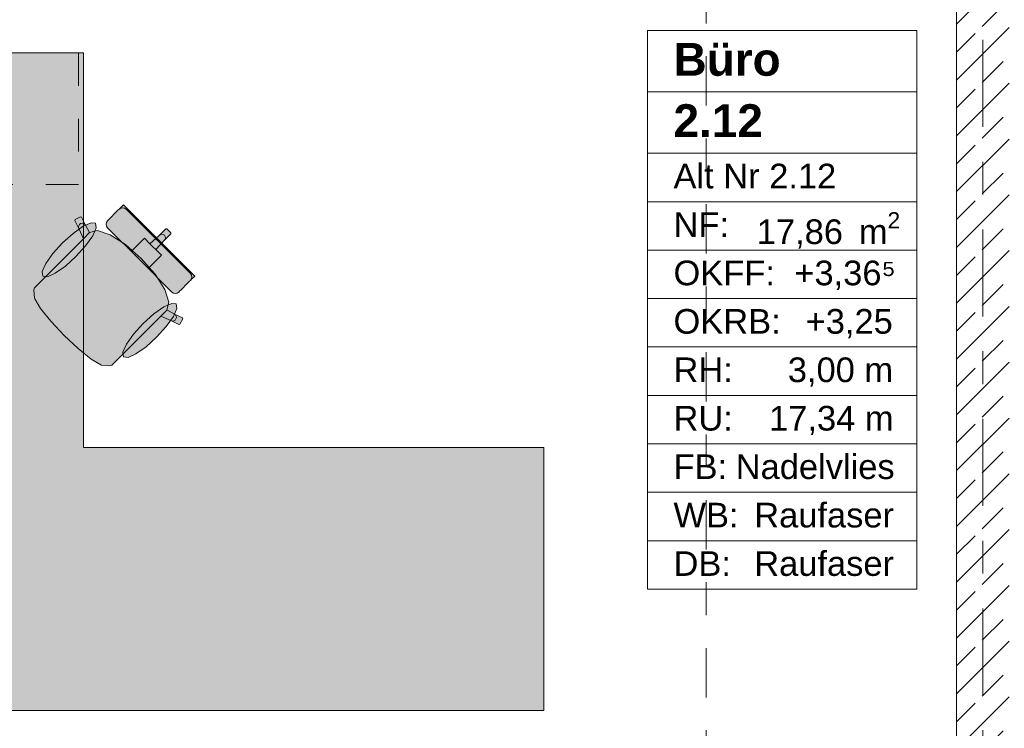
# Model space of a CAD drawing. Header units: metres. Extents: x -3.6 to 85.2, y -11 to 16.8.
# Tile 122 of 183: x 8.4 to 11.4, y 10.6 to 12.8. Entities that reach past the tile are written whole.
import ezdxf

# ---------------------------------------------------------------- set-up
doc = ezdxf.new("R2010")
doc.units = ezdxf.units.M
doc.header["$MEASUREMENT"] = 0
for name, pattern in [('Schnittlinie', [0.3, 0.15, -0.075, 0, -0.075]), ('Strichlinie doppelt', [0.546806, 0.264583, -0.105833, 0.070556, -0.105833]), ('Strichlinie eng', [0.115, 0.075, -0.04])]:
    doc.linetypes.add(name, pattern=pattern)
for name, color, linetype in [('201a - Marker.Schnitt - optisch Grundriss', 7, 'Continuous'), ('451 - Universal.Achsen Raster', 7, 'Continuous'), ('605 - Struktur.Wand Innen', 7, 'Continuous'), ('Neubau_401 - Zone.Raum_ Raumbegrenzung_ Whg.', 7, 'Continuous'), ('Neubau_701 - Einrichtung.Möbel', 7, 'Continuous')]:
    doc.layers.add(name, color=color, linetype=linetype)
doc.styles.add('ERSTELLTER_STIL_1', font='txt')
doc.styles.add('ERSTELLTER_STIL_2', font='txt')

msp = doc.modelspace()

# ---------------------------------------------------------------- hatches: boundary and pattern name
at = {"layer": '605 - Struktur.Wand Innen', "linetype": 'Continuous', "lineweight": 0, "true_color": 0x000000}
h = msp.add_hatch(dxfattribs=at)
h.set_pattern_fill('Beton__Stahlbeton_0001', color=18, style=0, pattern_type=2)
h.set_pattern_definition([(45, (0, 0), (-0.0848528, 0.0848528), []), (45, (-0.04243, 0.04243), (-0.0848528, 0.0848528), [0.09, -0.03])])
h.paths.add_polyline_path([(11.41, 13), (11.25, 13), (11.25, 8.5), (11.41, 8.5)])
at = {"layer": 'Neubau_701 - Einrichtung.Möbel', "linetype": 'Continuous', "lineweight": 0, "true_color": 0x3a3a3a}
for points in [[(7.795, 10.69), (9.995, 10.69), (9.995, 11.49), (8.595, 11.49), (8.595, 12.69), (7.795, 12.69)], [(8.668, 12.1582), (8.7656, 12.0606), (8.8247, 12.1197), (8.7163, 12.2282), (8.711, 12.2229), (8.7086, 12.2205), (8.7031, 12.215), (8.7006, 12.2125), (8.6935, 12.2054), (8.6761, 12.188), (8.6703, 12.1822), (8.6679, 12.1798), (8.6646, 12.1749), (8.6635, 12.169), (8.6646, 12.1632)], [(8.482, 12.0123), (8.4625, 11.9928), (8.4458, 11.9761), (8.4434, 11.9691), (8.4458, 11.9439), (8.4464, 11.9424), (8.4642, 11.913), (8.4957, 11.8739), (8.4961, 11.8733), (8.5359, 11.8309), (8.8541, 12.1491), (8.8479, 12.1553), (8.8447, 12.1552), (8.8248, 12.1353), (8.797, 12.1093), (8.7799, 12.1265), (8.7637, 12.1104), (8.7429, 12.0895), (8.7224, 12.1074), (8.6756, 12.137), (8.6373, 12.1497), (8.6134, 12.1436), (8.6011, 12.1663), (8.589, 12.1907), (8.586, 12.1916), (8.5699, 12.1831), (8.5689, 12.1801), (8.5809, 12.1558), (8.5947, 12.1251)], [(8.5306, 12.1122), (8.5014, 12.0799), (8.4798, 12.0494), (8.4691, 12.0252), (8.4709, 12.0112), (8.4849, 12.0094), (8.509, 12.0201), (8.5396, 12.0417), (8.5719, 12.0709), (8.6011, 12.1032), (8.6227, 12.1338), (8.6334, 12.1579), (8.6316, 12.1719), (8.6176, 12.1737), (8.5935, 12.163), (8.5629, 12.1414)], [(8.7173, 11.7769), (8.8301, 11.8897), (8.8608, 11.8759), (8.8851, 11.8639), (8.8881, 11.8649), (8.8966, 11.881), (8.8957, 11.884), (8.8713, 11.896), (8.8486, 11.9084), (8.8547, 11.9323), (8.842, 11.9706), (8.8124, 12.0174), (8.7945, 12.0378), (8.8154, 12.0587), (8.8315, 12.0749), (8.8144, 12.092), (8.8403, 12.1198), (8.8602, 12.1397), (8.8603, 12.1429), (8.8541, 12.1491), (8.5359, 11.8309), (8.5783, 11.7911), (8.5789, 11.7907), (8.618, 11.7592), (8.6474, 11.7414), (8.6489, 11.7408), (8.6741, 11.7384), (8.6811, 11.7407), (8.6978, 11.7575)], [(8.8632, 11.963), (8.8682, 11.9596), (8.874, 11.9585), (8.8799, 11.9596), (8.8848, 11.9629), (8.8872, 11.9653), (8.893, 11.9711), (8.9104, 11.9885), (8.9175, 11.9956), (8.92, 11.9981), (8.9255, 12.0036), (8.9279, 12.006), (8.9332, 12.0113), (8.8247, 12.1197), (8.7656, 12.0606)], [(8.8172, 11.8256), (8.8464, 11.8579), (8.868, 11.8885), (8.8787, 11.9126), (8.877, 11.9266), (8.8629, 11.9284), (8.8388, 11.9177), (8.8083, 11.8961), (8.7759, 11.8669), (8.7467, 11.8346), (8.7252, 11.804), (8.7144, 11.7799), (8.7162, 11.7659), (8.7302, 11.7641), (8.7544, 11.7748), (8.7849, 11.7964)]]:
    msp.add_hatch(color=250, dxfattribs=at).paths.add_polyline_path(points)

# ---------------------------------------------------------------- linework, layer by layer
at = {"layer": '201a - Marker.Schnitt - optisch Grundriss', "color": 7, "linetype": 'Schnittlinie', "lineweight": 13}
msp.add_line((10.488, 14.48), (10.488, -0.78), dxfattribs=at)
at = {"layer": '451 - Universal.Achsen Raster', "color": 160, "linetype": 'Strichlinie doppelt', "lineweight": 9, "true_color": 0x3232ff}
msp.add_line((11.33, -10.585), (11.33, 16.355), dxfattribs=at)
at = {"layer": '605 - Struktur.Wand Innen', "color": 7, "linetype": 'Continuous', "lineweight": 18, "flags": 128}
msp.add_lwpolyline([(11.25, 13), (11.25, 8.5)], dxfattribs=at)
at = {"layer": 'Neubau_401 - Zone.Raum_ Raumbegrenzung_ Whg.', "color": 1, "linetype": 'Continuous', "lineweight": 9}
for p, q in [((11.1293, 12.7583), (10.3104, 12.7583)), ((10.3104, 12.7583), (10.3104, 11.0591)), ((10.3104, 12.7583), (11.1293, 12.7583)), ((10.3104, 12.5716), (10.3104, 12.7583)), ((11.1293, 11.0591), (11.1293, 12.7583)), ((11.1293, 12.7583), (11.1293, 12.5716)), ((11.1293, 12.5716), (10.3104, 12.5716)), ((10.3104, 12.5716), (11.1293, 12.5716)), ((10.3104, 12.385), (10.3104, 12.5716)), ((11.1293, 12.5716), (11.1293, 12.385)), ((11.1293, 12.385), (10.3104, 12.385)), ((10.3104, 12.385), (11.1293, 12.385)), ((10.3104, 12.2377), (10.3104, 12.385)), ((11.1293, 12.385), (11.1293, 12.2377)), ((11.1293, 12.2377), (10.3104, 12.2377)), ((10.3104, 12.2377), (11.1293, 12.2377)), ((10.3104, 12.0904), (10.3104, 12.2377)), ((11.1293, 12.2377), (11.1293, 12.0904)), ((11.1293, 12.0904), (10.3104, 12.0904)), ((10.3104, 12.0904), (11.1293, 12.0904)), ((10.3104, 11.9431), (10.3104, 12.0904)), ((11.1293, 12.0904), (11.1293, 11.9431)), ((11.1293, 11.9431), (10.3104, 11.9431)), ((10.3104, 11.9431), (11.1293, 11.9431)), ((10.3104, 11.7958), (10.3104, 11.9431)), ((11.1293, 11.9431), (11.1293, 11.7958)), ((11.1293, 11.7958), (10.3104, 11.7958)), ((10.3104, 11.7958), (11.1293, 11.7958)), ((10.3104, 11.6484), (10.3104, 11.7958)), ((11.1293, 11.7958), (11.1293, 11.6484)), ((11.1293, 11.6484), (10.3104, 11.6484)), ((10.3104, 11.6484), (11.1293, 11.6484)), ((10.3104, 11.5011), (10.3104, 11.6484)), ((11.1293, 11.6484), (11.1293, 11.5011)), ((11.1293, 11.5011), (10.3104, 11.5011)), ((10.3104, 11.5011), (11.1293, 11.5011)), ((10.3104, 11.3538), (10.3104, 11.5011)), ((11.1293, 11.5011), (11.1293, 11.3538)), ((11.1293, 11.3538), (10.3104, 11.3538)), ((10.3104, 11.3538), (11.1293, 11.3538)), ((10.3104, 11.2065), (10.3104, 11.3538)), ((11.1293, 11.3538), (11.1293, 11.2065)), ((11.1293, 11.2065), (10.3104, 11.2065)), ((10.3104, 11.2065), (11.1293, 11.2065)), ((10.3104, 11.0591), (10.3104, 11.2065)), ((11.1293, 11.2065), (11.1293, 11.0591)), ((10.3104, 11.0591), (11.1293, 11.0591)), ((11.1293, 11.0591), (10.3104, 11.0591))]:
    msp.add_line(p, q, dxfattribs=at)
at = {"layer": 'Neubau_701 - Einrichtung.Möbel', "color": 7, "linetype": 'Strichlinie eng', "lineweight": 5, "true_color": 0xebebeb}
for p, q in [((8.58, 12.69), (8.58, 12.29)), ((8.58, 12.29), (7.795, 12.29))]:
    msp.add_line(p, q, dxfattribs=at)
at = {"layer": 'Neubau_701 - Einrichtung.Möbel', "color": 7, "linetype": 'Continuous', "lineweight": 5, "true_color": 0xebebeb}
for p, q in [((8.7031, 12.215), (8.7086, 12.2205)), ((8.708, 12.2183), (8.7031, 12.215)), ((8.7139, 12.2194), (8.708, 12.2183)), ((8.7086, 12.2205), (8.711, 12.2229)), ((8.711, 12.2229), (8.7163, 12.2282)), ((8.7197, 12.2182), (8.7139, 12.2194)), ((8.7163, 12.2282), (8.8247, 12.1197)), ((8.7247, 12.2149), (8.7197, 12.2182)), ((8.5699, 12.1831), (8.586, 12.1916)), ((8.586, 12.1916), (8.589, 12.1907)), ((8.589, 12.1907), (8.6011, 12.1663)), ((8.6703, 12.1822), (8.6761, 12.188)), ((8.6761, 12.188), (8.6935, 12.2054)), ((8.6935, 12.2054), (8.7006, 12.2125)), ((8.7006, 12.2125), (8.7031, 12.215)), ((8.8223, 12.1173), (8.7247, 12.2149)), ((8.5689, 12.1801), (8.5699, 12.1831)), ((8.5809, 12.1558), (8.5689, 12.1801)), ((8.5798, 12.16), (8.5804, 12.1643)), ((8.5809, 12.1558), (8.5798, 12.16)), ((8.5804, 12.1643), (8.5826, 12.1681)), ((8.5826, 12.1681), (8.5861, 12.1709)), ((8.5861, 12.1709), (8.5903, 12.1722)), ((8.5903, 12.1722), (8.5947, 12.1718)), ((8.5947, 12.1718), (8.5984, 12.1697)), ((8.5984, 12.1697), (8.6011, 12.1663)), ((8.6011, 12.1663), (8.6134, 12.1436)), ((8.6635, 12.169), (8.6646, 12.1749)), ((8.6646, 12.1632), (8.6635, 12.169)), ((8.6646, 12.1749), (8.6679, 12.1798)), ((8.668, 12.1582), (8.6646, 12.1632)), ((8.6679, 12.1798), (8.6703, 12.1822)), ((8.7656, 12.0606), (8.668, 12.1582)), ((8.5947, 12.1251), (8.5809, 12.1558)), ((8.6132, 12.1435), (8.5947, 12.1251)), ((8.6132, 12.1435), (8.6134, 12.1436)), ((8.6134, 12.1436), (8.6373, 12.1497)), ((8.6373, 12.1497), (8.6756, 12.137)), ((8.6756, 12.137), (8.7224, 12.1074)), ((8.797, 12.1093), (8.8248, 12.1353)), ((8.8248, 12.1353), (8.8447, 12.1552)), ((8.8248, 12.1353), (8.8285, 12.1378)), ((8.8285, 12.1378), (8.8328, 12.1388)), ((8.8328, 12.1388), (8.8371, 12.138)), ((8.8371, 12.138), (8.8406, 12.1356)), ((8.8403, 12.1198), (8.8602, 12.1397)), ((8.843, 12.1321), (8.8406, 12.1356)), ((8.8428, 12.1235), (8.8438, 12.1278)), ((8.8438, 12.1278), (8.843, 12.1321)), ((8.8447, 12.1552), (8.8479, 12.1553)), ((8.8479, 12.1553), (8.8541, 12.1491)), ((8.8603, 12.1429), (8.8541, 12.1491)), ((8.8602, 12.1397), (8.8603, 12.1429)), ((8.482, 12.0123), (8.5947, 12.1251)), ((8.7224, 12.1074), (8.7429, 12.0895)), ((8.7429, 12.0895), (8.7637, 12.1104)), ((8.7637, 12.1104), (8.7799, 12.1265)), ((8.7799, 12.1265), (8.797, 12.1093)), ((8.797, 12.1093), (8.8057, 12.1007)), ((8.8144, 12.092), (8.8057, 12.1007)), ((8.8144, 12.092), (8.8403, 12.1198)), ((8.8223, 12.1173), (8.9199, 12.0197)), ((8.9332, 12.0113), (8.8247, 12.1197)), ((8.8403, 12.1198), (8.8428, 12.1235)), ((8.7429, 12.0895), (8.7704, 12.0654)), ((8.8315, 12.0749), (8.8144, 12.092)), ((8.8154, 12.0587), (8.8315, 12.0749)), ((8.7656, 12.0606), (8.8632, 11.963)), ((8.7945, 12.0378), (8.7704, 12.0654)), ((8.7945, 12.0378), (8.8154, 12.0587)), ((8.8124, 12.0174), (8.7945, 12.0378)), ((8.4625, 11.9928), (8.482, 12.0123)), ((8.842, 11.9706), (8.8124, 12.0174)), ((8.9199, 12.0197), (8.9233, 12.0147)), ((8.9233, 12.0147), (8.9244, 12.0089)), ((8.9244, 12.0089), (8.9233, 12.003)), ((8.9279, 12.006), (8.9332, 12.0113)), ((8.4458, 11.9761), (8.4625, 11.9928)), ((8.893, 11.9711), (8.9104, 11.9885)), ((8.9104, 11.9885), (8.9175, 11.9956)), ((8.9175, 11.9956), (8.92, 11.9981)), ((8.92, 11.9981), (8.9255, 12.0036)), ((8.9233, 12.003), (8.92, 11.9981)), ((8.9255, 12.0036), (8.9279, 12.006)), ((8.4434, 11.9691), (8.4458, 11.9761)), ((8.4458, 11.9439), (8.4434, 11.9691)), ((8.8547, 11.9323), (8.842, 11.9706)), ((8.8632, 11.963), (8.8682, 11.9596)), ((8.8682, 11.9596), (8.874, 11.9585)), ((8.874, 11.9585), (8.8799, 11.9596)), ((8.8799, 11.9596), (8.8848, 11.9629)), ((8.8848, 11.9629), (8.8872, 11.9653)), ((8.8872, 11.9653), (8.893, 11.9711)), ((8.4464, 11.9424), (8.4458, 11.9439)), ((8.4642, 11.913), (8.4464, 11.9424)), ((8.8486, 11.9084), (8.8547, 11.9323)), ((8.4957, 11.8739), (8.4642, 11.913)), ((8.7173, 11.7769), (8.8301, 11.8897)), ((8.8485, 11.9082), (8.8301, 11.8897)), ((8.8301, 11.8897), (8.8608, 11.8759)), ((8.8485, 11.9082), (8.8486, 11.9084)), ((8.8713, 11.896), (8.8486, 11.9084)), ((8.8747, 11.8934), (8.8713, 11.896)), ((8.8957, 11.884), (8.8713, 11.896)), ((8.8768, 11.8897), (8.8747, 11.8934)), ((8.8772, 11.8853), (8.8768, 11.8897)), ((8.4961, 11.8733), (8.4957, 11.8739)), ((8.5359, 11.8309), (8.4961, 11.8733)), ((8.8608, 11.8759), (8.865, 11.8748)), ((8.8608, 11.8759), (8.8851, 11.8639)), ((8.865, 11.8748), (8.8693, 11.8754)), ((8.8693, 11.8754), (8.8732, 11.8776)), ((8.8732, 11.8776), (8.8759, 11.8811)), ((8.8759, 11.8811), (8.8772, 11.8853)), ((8.8851, 11.8639), (8.8881, 11.8649)), ((8.8881, 11.8649), (8.8966, 11.881)), ((8.8966, 11.881), (8.8957, 11.884)), ((8.5359, 11.8309), (8.5783, 11.7911)), ((8.5783, 11.7911), (8.5789, 11.7907)), ((8.5789, 11.7907), (8.618, 11.7592)), ((8.6978, 11.7575), (8.7173, 11.7769)), ((8.618, 11.7592), (8.6474, 11.7414)), ((8.6474, 11.7414), (8.6489, 11.7408)), ((8.6489, 11.7408), (8.6741, 11.7384)), ((8.6741, 11.7384), (8.6811, 11.7407)), ((8.6811, 11.7407), (8.6978, 11.7575))]:
    msp.add_line(p, q, dxfattribs=at)
at = {"layer": 'Neubau_701 - Einrichtung.Möbel', "color": 7, "linetype": 'Continuous', "lineweight": 5, "true_color": 0xebebeb, "flags": 128}
for points in [[(7.795, 10.69), (7.795, 12.69), (8.595, 12.69), (8.595, 11.49), (9.995, 11.49), (9.995, 10.69)], [(8.5306, 12.1122), (8.5629, 12.1414), (8.5935, 12.163), (8.6176, 12.1737), (8.6316, 12.1719), (8.6334, 12.1579), (8.6227, 12.1338), (8.6011, 12.1032), (8.5719, 12.0709), (8.5396, 12.0417), (8.509, 12.0201), (8.4849, 12.0094), (8.4709, 12.0112), (8.4691, 12.0252), (8.4798, 12.0494), (8.5014, 12.0799)], [(8.8172, 11.8256), (8.8464, 11.8579), (8.868, 11.8885), (8.8787, 11.9126), (8.877, 11.9266), (8.8629, 11.9284), (8.8388, 11.9177), (8.8083, 11.8961), (8.7759, 11.8669), (8.7467, 11.8346), (8.7252, 11.804), (8.7144, 11.7799), (8.7162, 11.7659), (8.7302, 11.7641), (8.7544, 11.7748), (8.7849, 11.7964)]]:
    msp.add_lwpolyline(points, close=True, dxfattribs=at)

# ---------------------------------------------------------------- texts
at = {"layer": 'Neubau_401 - Zone.Raum_ Raumbegrenzung_ Whg.', "color": 7, "lineweight": 9, "attachment_point": 1}
for s, insert, char_height, style in [('\\A1;{\\pqj;\\pt0;\\fArial|b1|i0|c0|p38;}', (11.0507, 12.7435), 0.1, 'ERSTELLTER_STIL_1'), ('\\A1;{\\pqj;\\pt0;\\fArial|b1|i0|c0|p38;Büro}', (10.389, 12.7207), 0.1, 'ERSTELLTER_STIL_1'), ('\\A1;{\\pqj;\\pt0;\\fArial|b1|i0|c0|p38;}', (11.0507, 12.5569), 0.1, 'ERSTELLTER_STIL_1'), ('\\A1;{\\pql;\\pt0;\\fArial|b1|i0|c0|p38;2.12}', (10.389, 12.5341), 0.1, 'ERSTELLTER_STIL_1'), ('\\A1;{\\pqj;\\pt0;\\fArial|b0|i0|c0|p38;}', (11.0507, 12.3703), 0.075, 'ERSTELLTER_STIL_2'), ('\\A1;{\\pqj;\\pt0;\\fArial|b0|i0|c0|p38;Alt Nr 2.12}', (10.389, 12.3532), 0.075, 'ERSTELLTER_STIL_2'), ('\\A1;{\\pqj;\\pt0;\\fArial|b0|i0|c0|p38;NF: }', (10.389, 12.2058), 0.075, 'ERSTELLTER_STIL_2'), ('\\A1;{\\pql;\\pt0,0.05;\\fArial|b0|i0|c0|p38;17,86\\fArial|b0|i0|c0|p38;\\A1{\\H.66x;\\S^  ;}\\fArial|b0|i0|c0|p38; m\\fArial|b0|i0|c0|p38;\\A1{\\H.66x;\\S2^  ;}}', (10.6422, 12.2058), 0.075, 'ERSTELLTER_STIL_2'), ('\\A1;{\\pqj;\\pt0;\\fArial|b0|i0|c0|p38;+3,36⁵}', (10.7565, 12.0585), 0.075, 'ERSTELLTER_STIL_2'), ('\\A1;{\\pqj;\\pt0;\\fArial|b0|i0|c0|p38;OKFF: }', (10.389, 12.0585), 0.075, 'ERSTELLTER_STIL_2'), ('\\A1;{\\pqj;\\pt0;\\fArial|b0|i0|c0|p38;OKRB: }', (10.389, 11.9112), 0.075, 'ERSTELLTER_STIL_2'), ('\\A1;{\\pqj;\\pt0;\\fArial|b0|i0|c0|p38;+3,25}', (10.7908, 11.9112), 0.075, 'ERSTELLTER_STIL_2'), ('\\A1;{\\pqj;\\pt0;\\fArial|b0|i0|c0|p38;RH: }', (10.389, 11.7639), 0.075, 'ERSTELLTER_STIL_2'), ('\\A1;{\\pqj;\\pt0;\\fArial|b0|i0|c0|p38;3,00 m}', (10.7366, 11.7639), 0.075, 'ERSTELLTER_STIL_2'), ('\\A1;{\\pqj;\\pt0;\\fArial|b0|i0|c0|p38;17,34 m}', (10.6797, 11.6166), 0.075, 'ERSTELLTER_STIL_2'), ('\\A1;{\\pqj;\\pt0;\\fArial|b0|i0|c0|p38;RU: }', (10.389, 11.6166), 0.075, 'ERSTELLTER_STIL_2'), ('\\A1;{\\pqj;\\pt0;\\fArial|b0|i0|c0|p38;FB: }', (10.389, 11.4692), 0.075, 'ERSTELLTER_STIL_2'), ('\\A1;{\\pqj;\\pt0;\\fArial|b0|i0|c0|p38;Nadelvlies}', (10.5782, 11.4692), 0.075, 'ERSTELLTER_STIL_2'), ('\\A1;{\\pqj;\\pt0;\\fArial|b0|i0|c0|p38;WB: }', (10.389, 11.3219), 0.075, 'ERSTELLTER_STIL_2'), ('\\A1;{\\pqj;\\pt0;\\fArial|b0|i0|c0|p38;Raufaser}', (10.6345, 11.3219), 0.075, 'ERSTELLTER_STIL_2'), ('\\A1;{\\pqj;\\pt0;\\fArial|b0|i0|c0|p38;DB: }', (10.389, 11.1746), 0.075, 'ERSTELLTER_STIL_2'), ('\\A1;{\\pqj;\\pt0;\\fArial|b0|i0|c0|p38;Raufaser}', (10.6345, 11.1746), 0.075, 'ERSTELLTER_STIL_2')]:
    msp.add_mtext(s, dxfattribs=dict(at, insert=insert, char_height=char_height, style=style))

doc.saveas('drawing.dxf')
